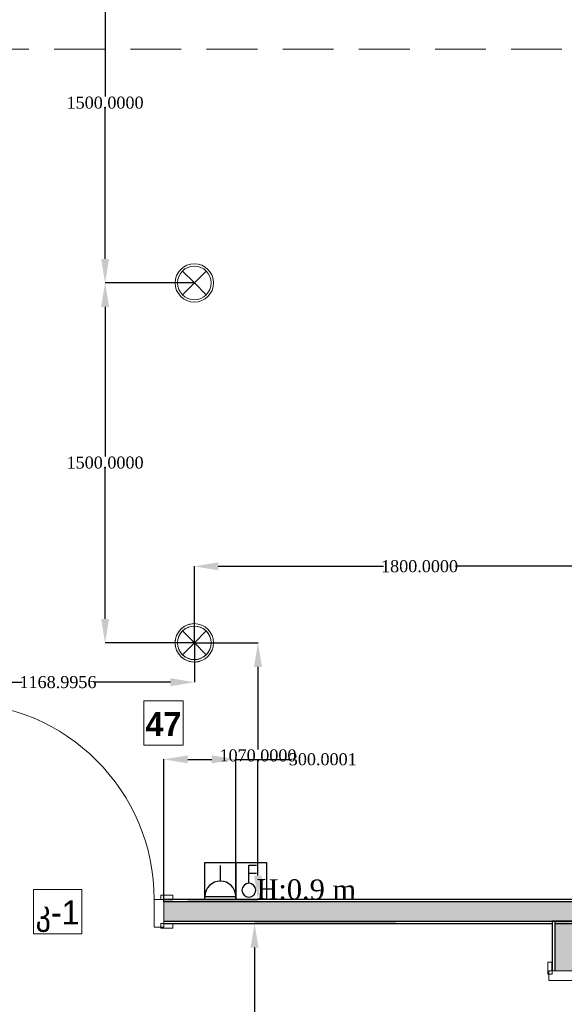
# Model space of a CAD drawing. Header units: millimetres. Extents: x 0 to 88385, y 0 to 41127.
# Tile 82 of 244: x 55897 to 58168, y 22507 to 26611. Entities that reach past the tile are written whole.
import ezdxf

# ---------------------------------------------------------------- set-up
doc = ezdxf.new("R2010")
doc.units = ezdxf.units.MM
doc.header["$MEASUREMENT"] = 0
doc.set_wipeout_variables(frame=1)
doc.linetypes.add('Hidden', pattern=[317.5, 211.666667, -105.833333])
for name, color, linetype in [('- განათება', 7, 'Continuous'), ('- საშტეფცელო როზეტები', 7, 'Continuous'), ('New_Structural - Bearing', 7, 'Continuous'), ('Structural - Bearing', 7, 'Continuous')]:
    doc.layers.add(name, color=color, linetype=linetype)
for name, color, linetype, lineweight in [('New_Annotation - Text_Pen_No__20', 1, 'Continuous', 0), ('New_Archicad Doors_Pen_No__1', 7, 'Continuous', 13), ('New_Structural - Bearing_Pen_No__1', 7, 'Continuous', 13)]:
    doc.layers.add(name, color=color, linetype=linetype, lineweight=lineweight)
for name, color, linetype, lineweight, true_color in [('New_Interior - Lamp_Pen_No__77', 7, 'Continuous', 20, 0xffeb28), ('New_Structural - Bearing_Pen_No__5', 7, 'Continuous', 25, 0x40a5ff), ('New_Structural - Bearing_Pen_No__57', 7, 'Continuous', 25, 0xdcd214), ('Structural - Bearing_Pen_No__81', 7, 'Continuous', 20, 0x6a6a6a)]:
    doc.layers.add(name, color=color, linetype=linetype, lineweight=lineweight, true_color=true_color)
doc.styles.add('GENERATED_STYLE_2', font='txt')
doc.styles.add('GENERATED_STYLE_3', font='txt')
doc.styles.get("Standard").update_dxf_attribs({"font": 'sylfaen.ttf'})
doc.dimstyles.get("Standard").update_dxf_attribs({"dimtxt": 0.18, "dimasz": 0.18, "dimexe": 0.18, "dimexo": 0.0625, "dimgap": 0.09, "dimtad": 0, "dimtih": 1, "dimtoh": 1, "dimdec": 4, "dimzin": 0, "dimdsep": 46, "dimtxsty": 'Standard', "dimcen": 0.09, "dimadec": 0, "dimazin": 0, "dimtfac": 1, "dimtdec": 4, "dimtofl": 0, "dimtmove": 0, "dimatfit": 3, "dimfxl": 1, "dimtolj": 1, "dimtzin": 0, "dimarcsym": 0})

# ---------------------------------------------------------------- blocks, each defined once
blk = doc.blocks.new('Door_3')
at = {"layer": 'New_Archicad Doors_Pen_No__1', "color": 7, "linetype": 'Continuous', "lineweight": 13}
for p, q in [((370, 0), (370, 820)), ((370, 820), (410, 820)), ((410, 820), (410, 0)), ((-487, 0), (-487, 19)), ((-487, 19), (-437, 19)), ((-437, 0), (-487, 0)), ((-450, 0), (-487, 0)), ((-450, 0), (-487, 0)), ((-410, 0), (-450, 0)), ((-450, 0), (-450, -115)), ((-450, 0), (-450, -10)), ((-450, 0), (-450, -10)), ((-437, 19), (-437, 0)), ((-410, -115), (-410, 0)), ((410, 0), (370, 0)), ((450, 0), (410, 0)), ((410, 0), (410, -115)), ((437, 19), (487, 19)), ((437, 0), (437, 19)), ((487, 0), (437, 0)), ((450, -115), (450, 0)), ((450, 0), (450, -10)), ((450, 0), (450, -10)), ((450, 0), (487, 0)), ((450, 0), (487, 0)), ((487, 19), (487, 0)), ((-450, -10), (-450, -90)), ((-450, -10), (-450, -90)), ((450, -10), (450, -90)), ((450, -10), (450, -90)), ((-487, -119), (-487, -100)), ((-487, -100), (-437, -100)), ((-450, -100), (-487, -100)), ((-450, -100), (-487, -100)), ((-437, -119), (-487, -119)), ((-450, -90), (-450, -100)), ((-450, -90), (-450, -100)), ((-450, -115), (-410, -115)), ((-437, -100), (-437, -119)), ((410, -115), (450, -115)), ((437, -100), (487, -100)), ((437, -119), (437, -100)), ((487, -119), (437, -119)), ((450, -90), (450, -100)), ((450, -90), (450, -100)), ((450, -100), (487, -100)), ((450, -100), (487, -100)), ((487, -100), (487, -119))]:
    blk.add_line(p, q, dxfattribs=at)
blk.add_arc((410, 0), 820, 90, 180, dxfattribs=at)
blk = doc.blocks.new('Wall_57', base_point=(-26122.4, 12903.1))
at = {"layer": 'New_Structural - Bearing_Pen_No__57', "linetype": 'Continuous', "lineweight": 25, "true_color": 0xdcd214}
blk.add_hatch(color=52, dxfattribs=at).paths.add_polyline_path([(-26112.4, 22646.1), (-26032.4, 22646.1), (-26032.4, 22854.5), (-26112.4, 22854.5)])
at = {"layer": 'New_Structural - Bearing_Pen_No__1', "color": 7, "linetype": 'Continuous', "lineweight": 13}
for p, q in [((-26112.4, 22646.1), (-26122.4, 22646.1)), ((-26032.4, 22646.1), (-26112.4, 22646.1))]:
    blk.add_line(p, q, dxfattribs=at)
at = {"layer": 'New_Structural - Bearing_Pen_No__1', "color": 7, "linetype": 'Continuous', "lineweight": 13, "flags": 128}
for points in [[(-26122.4, 22854.5), (-26112.4, 22854.5)], [(-26112.4, 22854.5), (-26032.4, 22854.5)]]:
    blk.add_lwpolyline(points, dxfattribs=at)
at = {"layer": 'New_Structural - Bearing_Pen_No__5', "color": 161, "linetype": 'Continuous', "lineweight": 25, "true_color": 0x40a5ff}
for p, q in [((-26112.4, 22854.5), (-26112.4, 22646.1)), ((-26122.4, 22646.1), (-26122.4, 22683.1))]:
    blk.add_line(p, q, dxfattribs=at)
at = {"layer": 'New_Structural - Bearing_Pen_No__5', "color": 161, "linetype": 'Continuous', "lineweight": 25, "true_color": 0x40a5ff, "flags": 128}
blk.add_lwpolyline([(-26122.4, 22854.5), (-26122.4, 22646.1)], dxfattribs=at)
at = {"layer": 'New_Archicad Doors_Pen_No__1', "color": 7, "linetype": 'Continuous', "lineweight": 13, "xscale": -1, "zscale": 1000, "rotation": 270}
blk.add_blockref('Door_3', (-26022.4, 22196.1), dxfattribs=at)
blk = doc.blocks.new('Wall_62', base_point=(-19144.8, 22843.6))
at = {"layer": 'New_Structural - Bearing_Pen_No__57', "linetype": 'Continuous', "lineweight": 25, "true_color": 0xdcd214}
blk.add_hatch(color=52, dxfattribs=at).paths.add_polyline_path([(-19234.8, 22933.6), (-27742.1, 22933.6), (-27742.1, 22853.6), (-19234.8, 22853.6)])
at = {"layer": 'New_Structural - Bearing_Pen_No__1', "color": 7, "linetype": 'Continuous', "lineweight": 13}
for p, q in [((-27742.1, 22943.6), (-27742.1, 22933.6)), ((-27742.1, 22933.6), (-27742.1, 22853.6)), ((-27742.1, 22853.6), (-27742.1, 22843.6))]:
    blk.add_line(p, q, dxfattribs=at)
at = {"layer": 'New_Structural - Bearing_Pen_No__5', "color": 161, "linetype": 'Continuous', "lineweight": 25, "true_color": 0x40a5ff}
for p, q in [((-27742.1, 22943.6), (-27705.1, 22943.6)), ((-19244.8, 22933.6), (-27742.1, 22933.6)), ((-27742.1, 22853.6), (-19234.8, 22853.6)), ((-27742.1, 22843.6), (-27705.1, 22843.6))]:
    blk.add_line(p, q, dxfattribs=at)
at = {"layer": 'New_Structural - Bearing_Pen_No__5', "color": 161, "linetype": 'Continuous', "lineweight": 25, "true_color": 0x40a5ff, "flags": 128}
for points in [[(-19244.8, 22943.6), (-27742.1, 22943.6)], [(-27742.1, 22843.6), (-26122.4, 22843.6)], [(-26112.4, 22843.6), (-26032.4, 22843.6)]]:
    blk.add_lwpolyline(points, dxfattribs=at)
at = {"layer": 'New_Archicad Doors_Pen_No__1', "color": 7, "linetype": 'Continuous', "lineweight": 13, "xscale": -1, "zscale": 1000}
blk.add_blockref('Door_3', (-28192.1, 22943.6), dxfattribs=at)
blk = doc.blocks.new('Beam_12', base_point=(-47008.8, 26663))
at = {"layer": 'Structural - Bearing_Pen_No__81', "color": 251, "linetype": 'Hidden', "lineweight": 20, "true_color": 0x6a6a6a}
blk.add_line((-28833.8, 26488), (-23183.8, 26488), dxfattribs=at)
blk = doc.blocks.new('2-იანი ჩარჩო')
at = {"layer": '- საშტეფცელო როზეტები', "color": 5}
blk.add_line((8600.4, 3737), (8600.4, 3582), dxfattribs=at)
for points in [[(8472.1, 3582), (8472.1, 3737), (8600.4, 3737)], [(8600.4, 3737), (8728.7, 3737), (8728.7, 3582), (8600.4, 3582)], [(8600.4, 3582), (8472.1, 3582)]]:
    blk.add_lwpolyline(points, dxfattribs=at)
blk = doc.blocks.new('- საშტეფცელო როზეტი IP22')
at = {"layer": '- საშტეფცელო როზეტები', "color": 5}
for p, q in [((8536.7, 3822.7), (8536.7, 3888.1)), ((8472.6, 3758.6), (8600.9, 3758.6))]:
    blk.add_line(p, q, dxfattribs=at)
blk.add_arc((8536.7, 3758.6), 64.1, 0, 180, dxfattribs=at)
blk = doc.blocks.new('ორკლავიშა ჩამრთველლი იპ 22')
at = {"layer": '- განათება', "color": 6}
for points in [[(0, 353), (-106, 353)], [(0, 97), (0, 353)], [(0, 238), (-106, 238)]]:
    blk.add_lwpolyline(points, dxfattribs=at)
blk.add_circle((0, 0), 97.5, dxfattribs=at)
blk = doc.blocks.new('Recessed Spot')
at = {"layer": 'New_Interior - Lamp_Pen_No__77', "color": 2, "linetype": 'Continuous', "lineweight": 20, "true_color": 0xffeb28}
for q in [(-49.5, 49.5), (49.5, 49.5), (-49.5, -49.5), (49.5, -49.5)]:
    blk.add_line((0, 0), q, dxfattribs=at)
at = {"layer": 'New_Interior - Lamp_Pen_No__77', "color": 2, "linetype": 'Continuous', "lineweight": 20, "true_color": 0xffeb28, "flags": 128}
blk.add_lwpolyline([(80, 0, 1), (-80, 0, 1)], format="xyb", close=True, dxfattribs=at)
at = {"layer": 'New_Interior - Lamp_Pen_No__77', "color": 2, "linetype": 'Continuous', "lineweight": 20, "true_color": 0xffeb28}
blk.add_circle((0, 0), 70, dxfattribs=at)
blk = doc.blocks.new('*D536')
at = {"layer": '- საშტეფცელო როზეტები', "color": 0, "lineweight": -2, "transparency": 16777216}
for p, q in [((56498.2, 22933.7), (56498.2, 23528.2)), ((56598.2, 23528), (56698.2, 23528)), ((56798.2, 22943.7), (56798.2, 23528.2)), ((56798.2, 23528), (57030.1, 23528))]:
    blk.add_line(p, q, dxfattribs=at)
at = {"layer": '- საშტეფცელო როზეტები', "color": 0, "transparency": 16777216}
for points in [[(56598.2, 23544.7), (56598.2, 23511.3), (56498.2, 23528)], [(56698.2, 23544.7), (56698.2, 23511.3), (56798.2, 23528)]]:
    blk.add_solid(points, dxfattribs=at)
at = {"layer": 'Defpoints', "color": 0, "transparency": 16777216}
for p in [(56498.2, 23528), (56798.2, 22943.6), (56498.2, 22933.6)]:
    blk.add_point(p, dxfattribs=at)
at = {"layer": '- საშტეფცელო როზეტები', "color": 0, "transparency": 16777216, "insert": (57160.8, 23528), "char_height": 50, "attachment_point": 5}
blk.add_mtext('\\A1;{\\fSylfaen|b0|i0|c0|p18;300.0001}', dxfattribs=at)
blk = doc.blocks.new('*D712')
at = {"layer": '- განათება', "color": 0, "lineweight": -2, "transparency": 16777216}
for p, q in [((56625.5, 24013.5), (56625.5, 23849.4)), ((55456.5, 23985.3), (55456.5, 23849.4)), ((55556.5, 23849.6), (55907.1, 23849.6)), ((56525.5, 23849.6), (56206.9, 23849.6))]:
    blk.add_line(p, q, dxfattribs=at)
at = {"layer": '- განათება', "color": 0, "transparency": 16777216}
for points in [[(55556.5, 23866.3), (55556.5, 23833), (55456.5, 23849.6)], [(56525.5, 23866.3), (56525.5, 23833), (56625.5, 23849.6)]]:
    blk.add_solid(points, dxfattribs=at)
at = {"layer": 'Defpoints', "color": 0, "transparency": 16777216}
for p in [(56625.5, 24013.6), (55456.5, 23985.4), (56625.5, 23849.6)]:
    blk.add_point(p, dxfattribs=at)
at = {"layer": '- განათება', "color": 0, "transparency": 16777216, "insert": (56057, 23849.6), "char_height": 50, "attachment_point": 5}
blk.add_mtext('\\A1;{\\fSylfaen|b0|i0|c0|p18;1168.9956}', dxfattribs=at)
blk = doc.blocks.new('*D713')
at = {"layer": '- განათება', "color": 0, "lineweight": -2, "transparency": 16777216}
for p, q in [((56625.6, 24013.6), (56891, 24013.6)), ((56890.8, 23913.6), (56890.8, 23569.7)), ((56890.8, 23043.6), (56890.8, 23518.4)), ((56597.1, 22943.6), (56891, 22943.6))]:
    blk.add_line(p, q, dxfattribs=at)
at = {"layer": '- განათება', "color": 0, "transparency": 16777216}
for points in [[(56874.1, 23913.6), (56907.4, 23913.6), (56890.8, 24013.6)], [(56874.1, 23043.6), (56907.4, 23043.6), (56890.8, 22943.6)]]:
    blk.add_solid(points, dxfattribs=at)
at = {"layer": 'Defpoints', "color": 0, "transparency": 16777216}
for p in [(56625.5, 24013.6), (56890.8, 24013.6), (56597, 22943.6)]:
    blk.add_point(p, dxfattribs=at)
at = {"layer": '- განათება', "color": 0, "transparency": 16777216, "insert": (56890.8, 23544), "char_height": 50, "attachment_point": 5}
blk.add_mtext('\\A1;{\\fSylfaen|b0|i0|c0|p18;1070.0000}', dxfattribs=at)
blk = doc.blocks.new('*D720')
at = {"layer": '- განათება', "color": 0, "lineweight": -2, "transparency": 16777216}
for p, q in [((56625.4, 25513.6), (56253.2, 25513.6)), ((56253.4, 25413.6), (56253.4, 24790.1)), ((56253.4, 24113.6), (56253.4, 24738.9)), ((56625.4, 24013.6), (56253.2, 24013.6))]:
    blk.add_line(p, q, dxfattribs=at)
at = {"layer": '- განათება', "color": 0, "transparency": 16777216}
for points in [[(56236.7, 25413.6), (56270, 25413.6), (56253.4, 25513.6)], [(56236.7, 24113.6), (56270, 24113.6), (56253.4, 24013.6)]]:
    blk.add_solid(points, dxfattribs=at)
at = {"layer": 'Defpoints', "color": 0, "transparency": 16777216}
for p in [(56625.5, 25513.6), (56253.4, 24013.6), (56625.5, 24013.6)]:
    blk.add_point(p, dxfattribs=at)
at = {"layer": '- განათება', "color": 0, "transparency": 16777216, "insert": (56253.4, 24764.5), "char_height": 50, "attachment_point": 5}
blk.add_mtext('\\A1;{\\fSylfaen|b0|i0|c0|p18;1500.0000}', dxfattribs=at)
blk = doc.blocks.new('*D721')
at = {"layer": '- განათება', "color": 0, "lineweight": -2, "transparency": 16777216}
for p, q in [((56625.4, 27013.6), (56253.2, 27013.6)), ((56253.4, 26913.6), (56253.4, 26290.1)), ((56253.4, 25613.6), (56253.4, 26238.9)), ((56625.4, 25513.6), (56253.2, 25513.6))]:
    blk.add_line(p, q, dxfattribs=at)
at = {"layer": '- განათება', "color": 0, "transparency": 16777216}
for points in [[(56236.7, 26913.6), (56270, 26913.6), (56253.4, 27013.6)], [(56236.7, 25613.6), (56270, 25613.6), (56253.4, 25513.6)]]:
    blk.add_solid(points, dxfattribs=at)
at = {"layer": 'Defpoints', "color": 0, "transparency": 16777216}
for p in [(56625.5, 27013.6), (56253.4, 25513.6), (56625.5, 25513.6)]:
    blk.add_point(p, dxfattribs=at)
at = {"layer": '- განათება', "color": 0, "transparency": 16777216, "insert": (56253.4, 26264.5), "char_height": 50, "attachment_point": 5}
blk.add_mtext('\\A1;{\\fSylfaen|b0|i0|c0|p18;1500.0000}', dxfattribs=at)
blk = doc.blocks.new('*D737')
at = {"layer": '- განათება', "color": 0, "lineweight": -2, "transparency": 16777216}
for p, q in [((56625.5, 24013.7), (56625.5, 24332.7)), ((56725.5, 24332.5), (57414.6, 24332.5)), ((58325.5, 24332.5), (57713.9, 24332.5)), ((58425.5, 24013.7), (58425.5, 24332.7))]:
    blk.add_line(p, q, dxfattribs=at)
at = {"layer": '- განათება', "color": 0, "transparency": 16777216}
for points in [[(56725.5, 24349.2), (56725.5, 24315.8), (56625.5, 24332.5)], [(58325.5, 24349.2), (58325.5, 24315.8), (58425.5, 24332.5)]]:
    blk.add_solid(points, dxfattribs=at)
at = {"layer": 'Defpoints', "color": 0, "transparency": 16777216}
for p in [(56625.5, 24332.5), (56625.5, 24013.6), (58425.5, 24013.6)]:
    blk.add_point(p, dxfattribs=at)
at = {"layer": '- განათება', "color": 0, "transparency": 16777216, "insert": (57564.3, 24332.5), "char_height": 50, "attachment_point": 5}
blk.add_mtext('\\A1;{\\fSylfaen|b0|i0|c0|p18;1800.0000}', dxfattribs=at)
blk = doc.blocks.new('*D1173')
at = {"layer": '- განათება', "color": 0, "lineweight": -2, "transparency": 16777216}
for p, q in [((57466, 22843.6), (56876.3, 22843.6)), ((56876.5, 22743.6), (56876.5, 22422.2)), ((56876.5, 21968), (56876.5, 22370.8)), ((57115.4, 21868), (56876.3, 21868))]:
    blk.add_line(p, q, dxfattribs=at)
at = {"layer": '- განათება', "color": 0, "transparency": 16777216}
for points in [[(56859.8, 22743.6), (56893.1, 22743.6), (56876.5, 22843.6)], [(56859.8, 21968), (56893.1, 21968), (56876.5, 21868)]]:
    blk.add_solid(points, dxfattribs=at)
at = {"layer": 'Defpoints', "color": 0, "transparency": 16777216}
for p in [(57466.1, 22843.6), (56876.5, 21868), (57115.5, 21868)]:
    blk.add_point(p, dxfattribs=at)
at = {"layer": '- განათება', "color": 0, "transparency": 16777216, "insert": (56876.5, 22396.5), "char_height": 50, "attachment_point": 5}
blk.add_mtext('\\A1;{\\fSylfaen|b0|i0|c0|p18;975.6203}', dxfattribs=at)
blk = doc.blocks.new('AVARIULI GANATEBA')
at = {"layer": '- განათება', "color": 3, "linetype": 'Continuous', "lineweight": 20}
for q in [(-49.5, 49.5), (49.5, 49.5), (-49.5, -49.5), (49.5, -49.5)]:
    blk.add_line((0, 0), q, dxfattribs=at)
for major_axis, start_param, end_param in [((56.6, 56.6), 0.785398, 3.926991), ((-49.5, 49.5), 2.356194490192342, 8.639379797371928), ((56.6, 56.6), 3.926991, 7.068583)]:
    blk.add_ellipse((0, 0), major_axis=major_axis, ratio=1, start_param=start_param, end_param=end_param, dxfattribs=at)

msp = doc.modelspace()

# ---------------------------------------------------------------- block references
at = {"layer": '- განათება', "color": 2, "linetype": 'Continuous', "lineweight": 20, "true_color": 0xffeb28, "zscale": 1000}
for p in [(56625.50151, 25513.6013), (56625.50151, 24013.6013)]:
    msp.add_blockref('Recessed Spot', p, dxfattribs=at)
at = {"layer": '- განათება', "color": 1}
msp.add_blockref('AVARIULI GANATEBA', (56625.50151, 24013.6013), dxfattribs=at)
at = {"layer": '- განათება', "color": 6, "xscale": -0.2965673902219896, "yscale": 0.2965673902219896, "zscale": 0.2965673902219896}
msp.add_blockref('ორკლავიშა ჩამრთველლი იპ 22', (56853, 22982.49288), dxfattribs=at)
at = {"layer": '- საშტეფცელო როზეტები', "color": 5}
msp.add_blockref('2-იანი ჩარჩო', (48197.77684, 19361.62884), dxfattribs=at)
at = {"layer": '- საშტეფცელო როზეტები'}
msp.add_blockref('- საშტეფცელო როზეტი IP22', (48197.2871, 19198.01547), dxfattribs=at)
at = {"layer": 'New_Structural - Bearing', "color": 7, "lineweight": 35}
for name, p in [('Wall_62', (65095.50151, 22843.6013)), ('Wall_57', (58117.86763, 12903.05519))]:
    msp.add_blockref(name, p, dxfattribs=at)
at = {"layer": 'Structural - Bearing', "color": 251, "lineweight": 20, "true_color": 0x6a6a6a}
msp.add_blockref('Beam_12', (37231.5059, 26662.98097), dxfattribs=at)

# ---------------------------------------------------------------- texts
at = {"layer": '- საშტეფცელო როზეტები', "color": 5, "insert": (57300.21671, 23026.76414), "char_height": 83.964469, "attachment_point": 3, "rotation": 359.68932566}
msp.add_mtext_dynamic_manual_height_columns('H:0.9 m', width=710.9466492, gutter_width=1.70068, heights=[0], dxfattribs=at)

# ---------------------------------------------------------------- dimensions: what is measured, and where the dimension line sits
at = {"layer": '- განათება', "color": 1}
for base, p1, p2, angle, picture, middle in [((56253.35771, 25513.6013), (56625.50151, 27013.6013), (56625.50151, 25513.6013), 270, '*D721', (56253.35771, 26264.5)), ((56253.35771, 24013.6013), (56625.50151, 25513.6013), (56625.50151, 24013.6013), 270, '*D720', (56253.35771, 24764.5)), ((56625.50151, 24332.5), (58425.50151, 24013.6013), (56625.50151, 24013.6013), 180, '*D737', (57564.251, 24332.5)), ((56876.47915, 21867.98097), (57466.08065, 22843.6013), (57115.48505, 21867.98097), 270, '*D1173', (56876.47915, 22396.5))]:
    dim = msp.add_linear_dim(base=base, p1=p1, p2=p2, angle=angle, text='{\\fSylfaen|b0|i0|c0|p18;<>}', dimstyle='Standard', override={"dimtxt": 50, "dimasz": 100}, dxfattribs=at)
    dim.commit()
    dim.dimension.update_dxf_attribs({"geometry": picture, "text_midpoint": middle, "dimtype": 160})
dim = msp.add_linear_dim(base=(56625.50151, 23849.61809), p1=(55456.5059, 23985.35953), p2=(56625.50151, 24013.6013), text='{\\fSylfaen|b0|i0|c0|p18;<>}', dimstyle='Standard', override={"dimtxt": 50, "dimasz": 100}, dxfattribs=at)
dim.commit()
dim.dimension.update_dxf_attribs({"geometry": '*D712', "text_midpoint": (56057, 23849.61809), "dimtype": 160})
at = {"layer": '- საშტეფცელო როზეტები', "color": 1}
dim = msp.add_linear_dim(base=(56498.16207, 23528), p1=(56798.16218, 22943.6013), p2=(56498.16207, 22933.6013), angle=180, text='{\\fSylfaen|b0|i0|c0|p18;<>}', dimstyle='Standard', override={"dimtxt": 50, "dimasz": 100}, dxfattribs=at)
dim.commit()
dim.dimension.update_dxf_attribs({"geometry": '*D536', "text_midpoint": (57160.8084, 23528), "dimtype": 160})

# ---------------------------------------------------------------- next in the draw order: wipeouts: each hides what was drawn before it
at = {"color": 1, "linetype": 'Continuous', "lineweight": 0, "ltscale": 182376.420113}
msp.add_wipeout([(56414.95871, 23586.86602), (56578.44987, 23586.86602), (56578.44987, 23771.71473), (56414.95871, 23771.71473)], dxfattribs=at).dxf.layer = 'New_Annotation - Text_Pen_No__20'
at = {"color": 1, "linetype": 'Continuous', "lineweight": 0, "ltscale": 181575.154894}
msp.add_wipeout([(55954.64908, 22800.70183), (56155.81281, 22800.70183), (56155.81281, 22985.55047), (55954.64908, 22985.55047)], dxfattribs=at).dxf.layer = 'New_Annotation - Text_Pen_No__20'

# ---------------------------------------------------------------- next in the draw order: linework, layer by layer
at = {"layer": 'New_Annotation - Text_Pen_No__20', "color": 1, "linetype": 'Continuous', "lineweight": 0, "flags": 128}
for points in [[(56414.95871, 23586.86602), (56578.44987, 23586.86602), (56578.44987, 23771.71473), (56414.95871, 23771.71473), (56414.95871, 23586.86602)], [(55954.64908, 22800.70183), (56155.81281, 22800.70183), (56155.81281, 22985.55047), (55954.64908, 22985.55047), (55954.64908, 22800.70183)]]:
    msp.add_lwpolyline(points, close=True, dxfattribs=at)

# ---------------------------------------------------------------- next in the draw order: texts
at = {"layer": 'New_Annotation - Text_Pen_No__20', "color": 1, "linetype": 'Continuous', "lineweight": 0, "char_height": 100, "attachment_point": 2}
for s, insert, style in [('\\A1;{\\pqc;\\fBOG 2018|b1|i0|c0|p0;\\W1.000000;4\\fBOG 2018|b1|i0|c0|p0;\\W1.000000;7}', (56496.70429, 23725.04807), 'GENERATED_STYLE_3'), ('\\A1;{\\pqc;\\fBOG 2018|b0|i0|c0|p0;\\W1.000000;კ-\\fBOG 2018|b0|i0|c0|p0;\\W1.000000;1}', (56055.23094, 22940.04745), 'GENERATED_STYLE_2')]:
    msp.add_mtext(s, dxfattribs=dict(at, insert=insert, style=style))

# ---------------------------------------------------------------- next in the draw order: dimensions: what is measured, and where the dimension line sits
at = {"layer": '- განათება', "color": 1}
dim = msp.add_linear_dim(base=(56890.77265, 24013.6013), p1=(56597, 22943.6013), p2=(56625.50151, 24013.6013), angle=90, text='{\\fSylfaen|b0|i0|c0|p18;<>}', dimstyle='Standard', override={"dimtxt": 50, "dimasz": 100}, dxfattribs=at)
dim.commit()
dim.dimension.update_dxf_attribs({"geometry": '*D713', "text_midpoint": (56890.77265, 23544.03847), "dimtype": 160})

doc.saveas('drawing.dxf')
